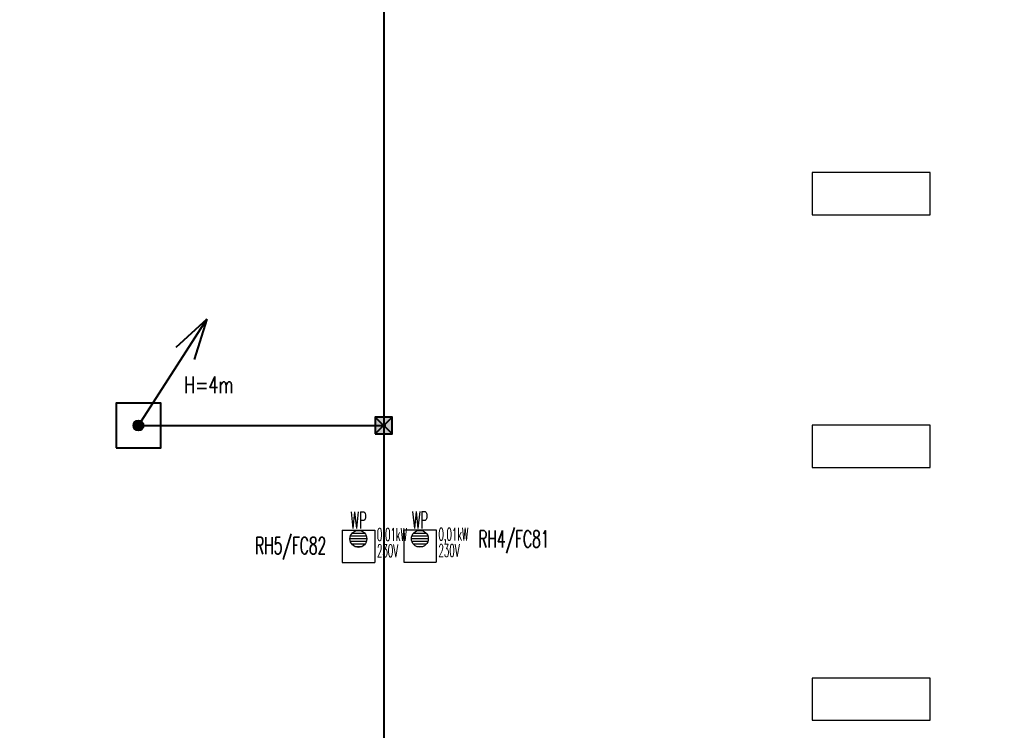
# Model space of a CAD drawing. Header units: millimetres. Extents: x -7955266 to 72030, y -46136 to 9299934.
# Tile 116 of 203: x -5080729 to -5057354, y 6481186 to 6498060. Entities that reach past the tile are written whole.
import ezdxf
from ezdxf.enums import TextEntityAlignment as Align

# ---------------------------------------------------------------- set-up
doc = ezdxf.new("R2010")
doc.units = ezdxf.units.MM
doc.header["$LTSCALE"] = 10
doc.layers.add('0-NASWIETLA', color=7, linetype='Continuous')
for name, color, linetype, lineweight in [('BMS_urzadzenia_nr_obw_magistrala', 140, 'Continuous', 13), ('BMS_urzadzenia_WE_WY', 30, 'Continuous', 20), ('IE_ATRYBUTY_ BLOCK_1', 7, 'Continuous', 25), ('IE_ATRYBUTY_ BLOCK_2', 7, 'Continuous', 18), ('IE_urzadzenia', 30, 'Continuous', 25), ('IE_urzadzenia_nr_obw', 94, 'Continuous', 20), ('IE_zwody', 140, 'Continuous', 40)]:
    doc.layers.add(name, color=color, linetype=linetype, lineweight=lineweight)
doc.styles.add('ROMANS', font='romans.shx', dxfattribs={"width": 0.8})

# ---------------------------------------------------------------- blocks, each defined once
blk = doc.blocks.new('urzadzenie_wpust dachowy')
h = blk.add_hatch()
h.set_pattern_fill('ANSI31', color=256, scale=10, angle=315, style=0)
h.set_pattern_definition([(0, (3e-14, -297.45), (1e-14, 31.75), [])])
edge = h.paths.add_edge_path()
edge.add_arc((-1, -104), 100, 0, 360)
for p, q in [((-192, 0), (192, 0)), ((-192, 0), (-192, -384)), ((192, 0), (192, -384)), ((-192, -384), (192, -384))]:
    blk.add_line(p, q)
blk.add_circle((-1, -104), 100)
at = {"layer": 'BMS_urzadzenia_nr_obw_magistrala', "style": 'ROMANS', "width": 0.5, "flags": 8}
blk.add_attdef('ADR_BMS', (239, -153), '', height=150, dxfattribs=at)
at = {"layer": 'BMS_urzadzenia_WE_WY', "style": 'ROMANS', "width": 0.5, "flags": 8}
blk.add_attdef('BMS_WE_WY', (239, -358), '', height=150, dxfattribs=at)
at = {"layer": 'IE_ATRYBUTY_ BLOCK_1', "style": 'ROMANS', "width": 0.5, "flags": 8}
blk.add_attdef('TYP', text='', height=200, dxfattribs=at).set_placement((-1, 18), align=Align.CENTER)
at = {"layer": 'IE_ATRYBUTY_ BLOCK_2', "style": 'ROMANS', "width": 0.5, "flags": 8}
for tag, p in [('OPIS1', (-1, -366)), ('OPIS2', (-1, -759))]:
    blk.add_attdef(tag, text='', height=150, dxfattribs=at).set_placement(p, align=Align.CENTER)
at = {"layer": 'IE_urzadzenia_nr_obw', "style": 'ROMANS', "width": 0.5, "flags": 8}
blk.add_attdef('NR_OBW', text='', height=150, dxfattribs=at).set_placement((-1, -570), align=Align.CENTER)
blk = doc.blocks.new('G$C4A87D2E6')
at = {"layer": '0-NASWIETLA', "color": 1}
for points in [[(-6012, -13986), (-6012, -13886), (-6292, -13886), (-6292, -13986)], [(-6012, -14586), (-6012, -14486), (-6292, -14486), (-6292, -14586)], [(-6012, -15186), (-6012, -15086), (-6292, -15086), (-6292, -15186)]]:
    blk.add_lwpolyline(points, close=True, dxfattribs=at)
blk = doc.blocks.new('*U17')
h = blk.add_hatch(color=256)
edge = h.paths.add_edge_path()
edge.add_arc((0, 0), 60, 0, 360)
for p, q in [((0, 0), (814, 1260)), ((814, 1260), (443, 925)), ((814, 1260), (660, 784))]:
    blk.add_line(p, q)
blk.add_lwpolyline([(-265, -265), (265, -265), (265, 265), (-265, 265)], close=True)
blk.add_circle((0, 0), 60)
at = {"layer": 'IE_ATRYBUTY_ BLOCK_1', "style": 'ROMANS', "width": 0.7, "flags": 8}
blk.add_attdef('TYP', text='', height=200, dxfattribs=at).set_placement((837, 383), align=Align.CENTER)
at = {"layer": 'IE_ATRYBUTY_ BLOCK_2', "style": 'ROMANS', "width": 0.6, "flags": 8}
for tag, p in [('OPIS1', (837, 166)), ('OPIS2', (837, -34))]:
    blk.add_attdef(tag, text='', height=150, dxfattribs=at).set_placement(p, align=Align.CENTER)
blk = doc.blocks.new('polaczenie_skrecane')
blk.add_hatch(color=256).paths.add_polyline_path([(-100, -100), (100, -100), (100, 100), (-100, 100)])
for p, q in [((100, -100), (-100, 100)), ((100, 100), (-100, -100))]:
    blk.add_line(p, q)
blk.add_lwpolyline([(-100, -100), (100, -100), (100, 100), (-100, 100)], close=True)
at = {"layer": 'IE_ATRYBUTY_ BLOCK_1', "style": 'ROMANS', "width": 0.7, "flags": 8}
blk.add_attdef('TYP', text='', height=200, dxfattribs=at).set_placement((0, 120), align=Align.CENTER)
at = {"layer": 'IE_ATRYBUTY_ BLOCK_2', "style": 'ROMANS', "width": 0.6, "flags": 8}
for tag, p in [('OPIS1', (0, -274)), ('OPIS2', (0, -474))]:
    blk.add_attdef(tag, text='', height=150, dxfattribs=at).set_placement(p, align=Align.CENTER)

msp = doc.modelspace()

# ---------------------------------------------------------------- linework, layer by layer
at = {"layer": 'IE_zwody'}
for p, q in [((-5072087, 6541459, 0), (-5072087, 6455648, 0)), ((-5072087, 6541453, 0), (-5072087, 6455617, 0)), ((-5077911, 6488425, 0), (-5072036, 6488425, 0))]:
    msp.add_line(p, q, dxfattribs=at)

# ---------------------------------------------------------------- block references
at = {"xscale": 10, "yscale": 10, "zscale": 10}
msp.add_blockref('G$C4A87D2E6', (-4998996, 6633288), dxfattribs=at)
at = {"layer": 'IE_urzadzenia'}
ref = msp.add_blockref('urzadzenie_wpust dachowy', (-5072686, 6485939), dxfattribs=dict(at, xscale=2, yscale=2, zscale=2))
ref.add_attrib('OPIS1', '0,01kW', dxfattribs={"layer": 'IE_ATRYBUTY_ BLOCK_2', "height": 300, "style": 'ROMANS', "width": 0.5, "flags": 8}).set_placement((-5071892, 6485686), align=Align.CENTER)
ref.add_attrib('OPIS2', '230V', dxfattribs={"layer": 'IE_ATRYBUTY_ BLOCK_2', "height": 300, "style": 'ROMANS', "width": 0.5, "flags": 8}).set_placement((-5071996, 6485301), align=Align.CENTER)
ref.add_attrib('TYP', 'WP', dxfattribs={"layer": 'IE_ATRYBUTY_ BLOCK_1', "height": 400, "style": 'ROMANS', "width": 0.5, "flags": 8}).set_placement((-5072687, 6485975), align=Align.CENTER)
ref = msp.add_blockref('urzadzenie_wpust dachowy', (-5071226, 6485944), dxfattribs=dict(at, xscale=2, yscale=2, zscale=2))
ref.add_attrib('OPIS1', '0,01kW', dxfattribs={"layer": 'IE_ATRYBUTY_ BLOCK_2', "height": 300, "style": 'ROMANS', "width": 0.5, "flags": 8}).set_placement((-5070432, 6485691), align=Align.CENTER)
ref.add_attrib('OPIS2', '230V', dxfattribs={"layer": 'IE_ATRYBUTY_ BLOCK_2', "height": 300, "style": 'ROMANS', "width": 0.5, "flags": 8}).set_placement((-5070536, 6485307), align=Align.CENTER)
ref.add_attrib('TYP', 'WP', dxfattribs={"layer": 'IE_ATRYBUTY_ BLOCK_1', "height": 400, "style": 'ROMANS', "width": 0.5, "flags": 8}).set_placement((-5071227, 6485980), align=Align.CENTER)
at = {"layer": 'IE_zwody'}
ref = msp.add_blockref('*U17', (-5077911, 6488425, 0), dxfattribs=dict(at, xscale=2, yscale=2, zscale=2))
ref.add_attrib('TYP', 'H=4m', dxfattribs={"layer": 'IE_ATRYBUTY_ BLOCK_1', "height": 400, "style": 'ROMANS', "width": 0.7}).set_placement((-5076237, 6489191, 0), align=Align.CENTER)
at = {"layer": 'IE_zwody', "linetype": 'Continuous', "ltscale": 20, "xscale": 2, "yscale": 2, "zscale": 2}
msp.add_blockref('polaczenie_skrecane', (-5072087, 6488424, 0), dxfattribs=at)

# ---------------------------------------------------------------- texts
at = {"layer": 'IE_urzadzenia_nr_obw', "style": 'ROMANS', "width": 0.6}
for s, p in [('RH4/FC81', (-5069840, 6485529)), ('RH5/FC82', (-5075139, 6485372))]:
    msp.add_text(s, height=400, dxfattribs=at).set_placement(p)

doc.saveas('drawing.dxf')
